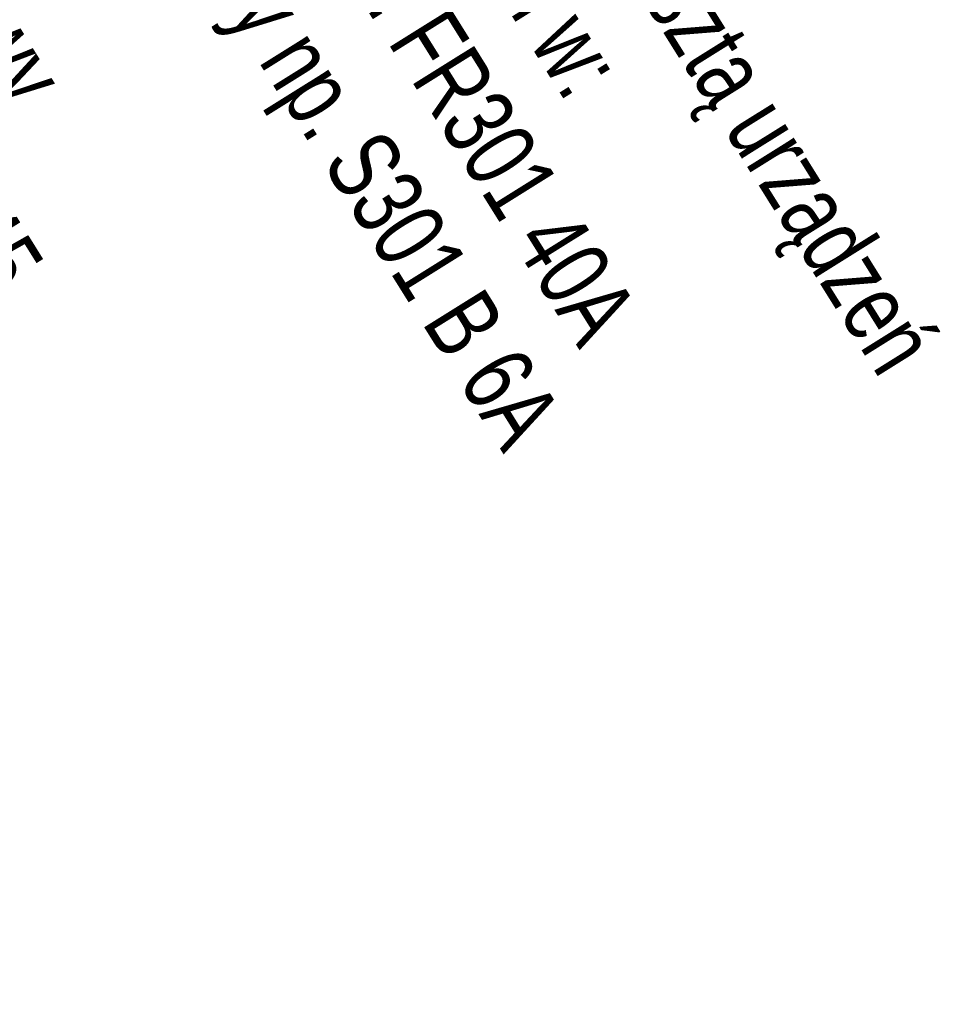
# Model space of a CAD drawing. Header units: metres. Extents: x 0 to 8443948, y 0 to 5887002.
# Tile 237 of 256: x 8443870 to 8443887, y 5886670 to 5886688. Entities that reach past the tile are written whole.
import ezdxf
from ezdxf.enums import TextEntityAlignment as Align

# ---------------------------------------------------------------- set-up
doc = ezdxf.new("R2010")
doc.units = ezdxf.units.M
doc.header["$MEASUREMENT"] = 0
doc.linetypes.add('DASHED', pattern=[19.05, 12.7, -6.35])
doc.layers.get('0').update_dxf_attribs({"color": 250, "linetype": 'CONTINUOUS', "lineweight": 5})
doc.layers.add('światłowód', color=7, linetype='DASHED', lineweight=30)
doc.styles.add('romans', font='romans.shx')
doc.styles.get("Standard").update_dxf_attribs({"font": 'Working1250', "width": 0.75})

# ---------------------------------------------------------------- blocks, each defined once
blk = doc.blocks.new('VBBBDFG')
at = {"insert": (-620.46, 1213.51), "char_height": 19.8, "attachment_point": 1}
blk.add_mtext_dynamic_manual_height_columns('CCTV3 na słupie nr 17\\Pszafa wisząca nasłupowa\\P300mm x 300mm x 250mm\\Pkompletna, kompatybilna z resztą urządzeń\\Pwyposażenie między innymi w:\\P- rozłącznik izolacyjny np. FR301 40A\\P- wyłącznik nadprądowy np. S301 B 6A\\P- zasilacz \\P- przełącznik sieciowy\\P- 3x adapter gniazda RJ45\\P- przełącznica skrzynkowa \\Pświatłowodowa 2xSC', width=600.2422, gutter_width=1, heights=[0], dxfattribs=at)
at = {"layer": 'światłowód', "linetype": 'Continuous', "lineweight": 30, "ltscale": 2, "style": 'romans'}
for tag, height, p in [('10', 13.41, (-4191.31, 965.27)), ('Z', 13.41, (-3196.32, 943.85)), ('S20', 13.41, (-4160.79, 916.78)), ('Z', 13.41, (-3196.32, 889.77)), ('10', 13.41, (-3575.65, 875.05)), ('S21', 13.41, (-3575.57, 837.15)), ('SŁUP19', 13.41, (-3342.82, 837.15)), ('10', 13.41, (-4427.39, 702.74)), ('S17', 13.41, (-4440.36, 655.61)), ('10', 13.41, (-4427.39, 548.39)), ('S17', 13.41, (-4440.36, 455.19)), ('10', 13.41, (-3954.13, 319.17)), ('10', 13.41, (-3888.3, 319.17)), ('10', 13.41, (-3822.48, 319.17)), ('S1', 13.41, (-3988.04, 270.68)), ('10', 12, (-4164.93, -218.17)), ('Z', 12, (-4164.93, -265.32)), ('10', 13.41, (-3193.58, -277.91)), ('S13', 13.41, (-3163.06, -326.41))]:
    blk.add_attdef(tag, text='', height=height, dxfattribs=at).set_placement(p, align=Align.CENTER)
for p in [(-4395.86, 757.15), (-4395.86, 472.07)]:
    blk.add_attdef('10', text='', height=13.41, rotation=90, dxfattribs=at).set_placement(p, align=Align.CENTER)
blk = doc.blocks.new('122233221')
blk.add_blockref('VBBBDFG', (0, 0))

msp = doc.modelspace()

# ---------------------------------------------------------------- block references
at = {"xscale": 0.06288304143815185, "yscale": 0.06288304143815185, "zscale": 0.06288304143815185, "rotation": 301.977755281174}
msp.add_blockref('122233221', (8443834.8, 5886632.117), dxfattribs=at)

doc.saveas('drawing.dxf')
